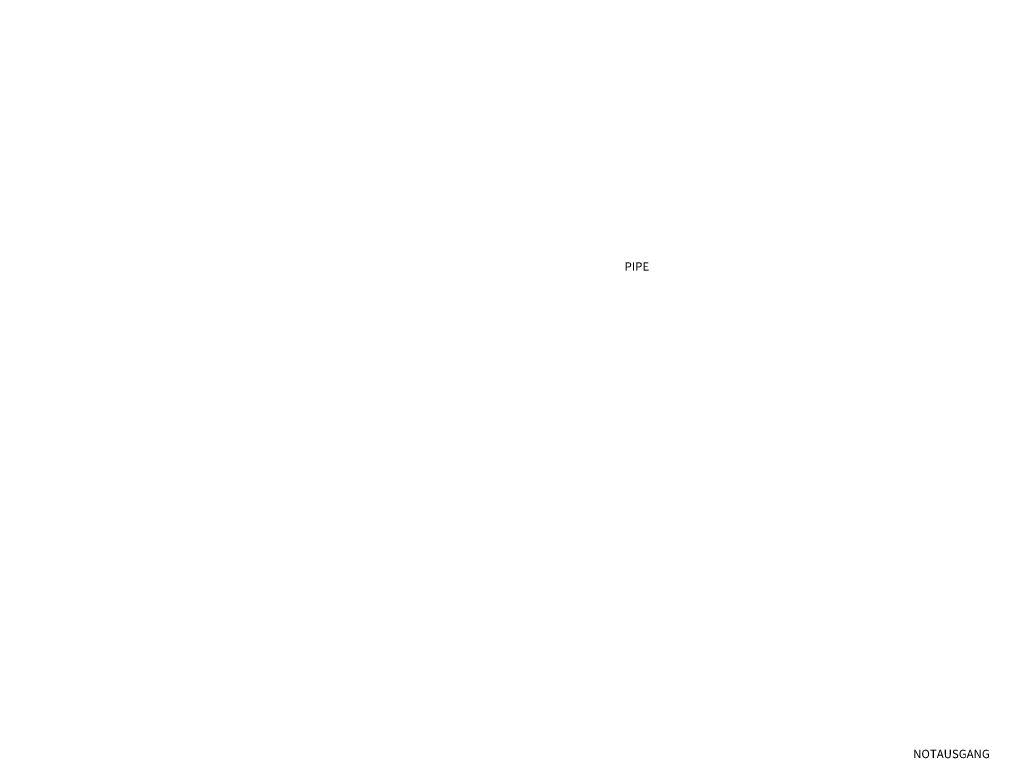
# Model space of a CAD drawing. Header units: millimetres. Extents: x -2065 to 128713, y -54195 to 32418.
# Tile 27 of 61: x 55101 to 66836, y -49168 to -40370. Entities that reach past the tile are written whole.
import ezdxf

# ---------------------------------------------------------------- set-up
doc = ezdxf.new("R2010")
doc.units = ezdxf.units.MM
doc.layers.add('Beschriftung', color=7, linetype='Continuous')
doc.styles.add('LBB3.5M1000', font='isocp.shx', dxfattribs={"height": 3.5})

msp = doc.modelspace()

# ---------------------------------------------------------------- texts
at = {"layer": 'Beschriftung', "char_height": 100, "attachment_point": 1, "style": 'LBB3.5M1000'}
for s, width, insert in [('\\pi392.93;{\\fArial|b0|i0|c0|p34;ENTRANCE M - ROOM\\P\\pi456.23;\\fArial|b0|i1|c0|p34;EINGANG M - RAUM}', 2246.5726891, (45480.53781, -40371.6901)), ('\\pi404.53;{\\fArial|b0|i0|c0|p34;ENTRANCE E - ROOM\\P\\pi467.83;\\fArial|b0|i1|c0|p34;EINGANG E - RAUM}', 2246.5726891, (47835.56265, -40550.57712)), ('\\pi209.92;{\\fArial|b0|i0|c0|p34;PIPE COVERING\\P\\pi12.172;ROHRÜBERDECKUNG}', 1502.6515782, (41317.67208, -43259.90471)), ('\\pi24.171;{\\fArial|b0|i0|c0|p34;EMERGENCY EXIT\\P\\pi149.58;\\fArial|b0|i1|c0|p34;NOTAUSGANG}', 1284.222068, (50790.95818, -48732.42175))]:
    msp.add_mtext_dynamic_manual_height_columns(s, width=width, gutter_width=17.5, heights=[0], dxfattribs=dict(at, insert=insert))

doc.saveas('drawing.dxf')
